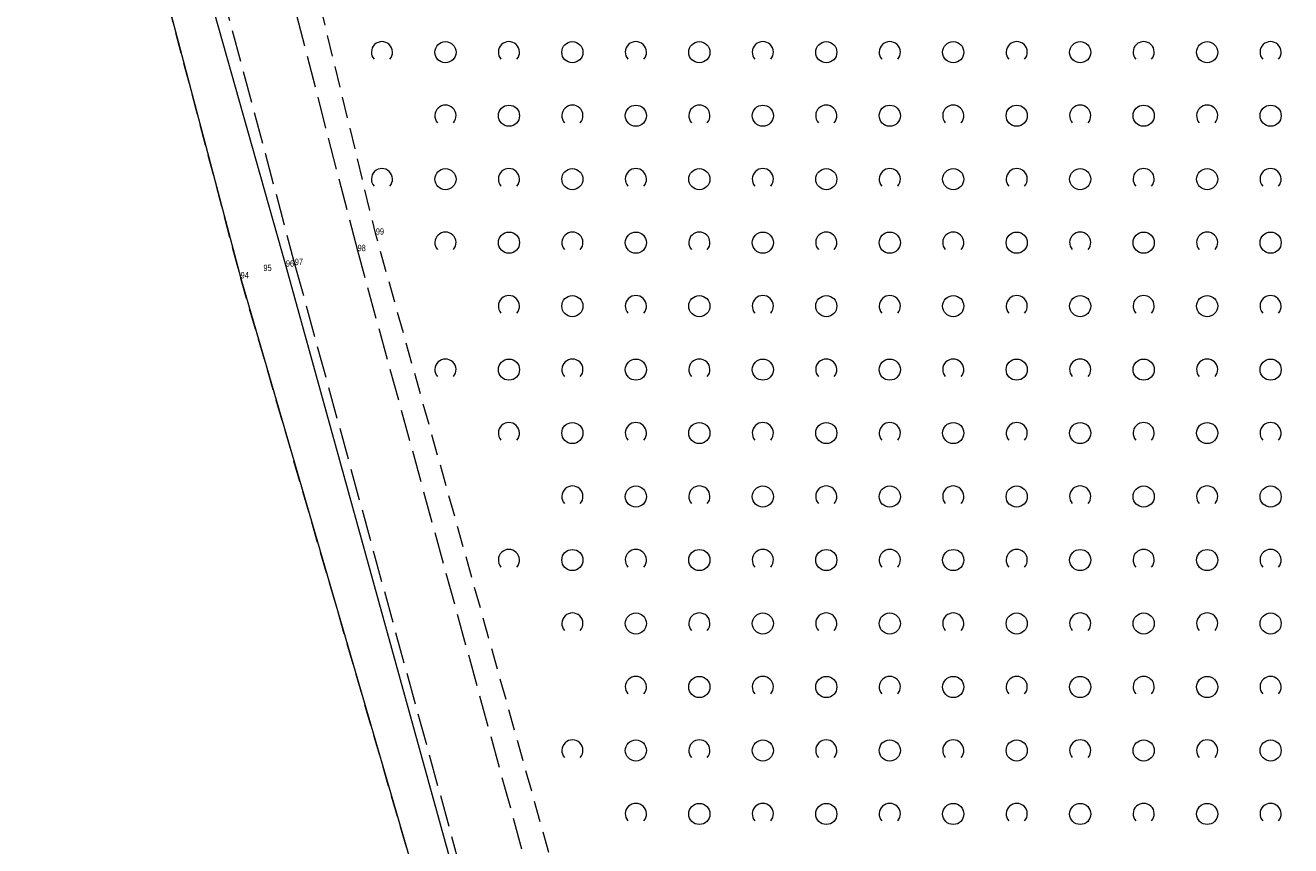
# Model space of a CAD drawing. Header units: metres. Extents: x 5550599 to 5555211, y 5707845 to 5713518.
# Tile 6 of 31: x 5555083 to 5555143, y 5708077 to 5708116. Entities that reach past the tile are written whole.
import ezdxf

# ---------------------------------------------------------------- set-up
doc = ezdxf.new("R2010")
doc.units = ezdxf.units.M
doc.header["$MEASUREMENT"] = 0
doc.linetypes.add('2 1', pattern=[3, 2, -1])
doc.linetypes.add('3 1', pattern=[4, 3, -1])
for name, color, linetype, lineweight in [('EGBADR_O - Numer porządkowy', 7, 'Continuous', 15), ('OTKJ - Jezdnia', 7, 'Continuous', 15), ('OTKR - Rów przydrożny', 7, 'Continuous', 15), ('OTZK - Zadrzewienie lub zakrzewienie', 7, 'Continuous', 15)]:
    doc.layers.add(name, color=color, linetype=linetype, lineweight=lineweight)
doc.styles.add('MapaZas', font='arial.ttf', dxfattribs={"width": 0.87, "height": 0.9})

# ---------------------------------------------------------------- blocks, each defined once
blk = doc.blocks.new('OTZK_326')
at = {"layer": 'OTZK - Zadrzewienie lub zakrzewienie', "color": 7, "linetype": 'Continuous', "lineweight": 18}
blk.add_circle((3, 0), 1, dxfattribs=at)
blk.add_arc((-3, 0), 1, 318.5904, 221.4096, dxfattribs=at)
blk = doc.blocks.new('OTZK_327')
at = {"layer": 'OTZK - Zadrzewienie lub zakrzewienie', "color": 7, "linetype": 'Continuous', "lineweight": 18}
blk.add_circle((3, 0), 1, dxfattribs=at)
blk.add_arc((-3, 0), 1, 318.5904, 221.4096, dxfattribs=at)
blk = doc.blocks.new('OTZK_328')
at = {"layer": 'OTZK - Zadrzewienie lub zakrzewienie', "color": 7, "linetype": 'Continuous', "lineweight": 18}
blk.add_circle((3, 0), 1, dxfattribs=at)
blk.add_arc((-3, 0), 1, 318.5904, 221.4096, dxfattribs=at)
blk = doc.blocks.new('OTZK_329')
at = {"layer": 'OTZK - Zadrzewienie lub zakrzewienie', "color": 7, "linetype": 'Continuous', "lineweight": 18}
blk.add_circle((3, 0), 1, dxfattribs=at)
blk.add_arc((-3, 0), 1, 318.5904, 221.4096, dxfattribs=at)
blk = doc.blocks.new('OTZK_330')
at = {"layer": 'OTZK - Zadrzewienie lub zakrzewienie', "color": 7, "linetype": 'Continuous', "lineweight": 18}
blk.add_circle((3, 0), 1, dxfattribs=at)
blk.add_arc((-3, 0), 1, 318.5904, 221.4096, dxfattribs=at)
blk = doc.blocks.new('OTZK_331')
at = {"layer": 'OTZK - Zadrzewienie lub zakrzewienie', "color": 7, "linetype": 'Continuous', "lineweight": 18}
blk.add_circle((3, 0), 1, dxfattribs=at)
blk.add_arc((-3, 0), 1, 318.5904, 221.4096, dxfattribs=at)
blk = doc.blocks.new('OTZK_335')
at = {"layer": 'OTZK - Zadrzewienie lub zakrzewienie', "color": 7, "linetype": 'Continuous', "lineweight": 18}
blk.add_circle((3, 0), 1, dxfattribs=at)
blk.add_arc((-3, 0), 1, 318.5904, 221.4096, dxfattribs=at)
blk = doc.blocks.new('OTZK_336')
at = {"layer": 'OTZK - Zadrzewienie lub zakrzewienie', "color": 7, "linetype": 'Continuous', "lineweight": 18}
blk.add_circle((3, 0), 1, dxfattribs=at)
blk.add_arc((-3, 0), 1, 318.5904, 221.4096, dxfattribs=at)
blk = doc.blocks.new('OTZK_337')
at = {"layer": 'OTZK - Zadrzewienie lub zakrzewienie', "color": 7, "linetype": 'Continuous', "lineweight": 18}
blk.add_circle((3, 0), 1, dxfattribs=at)
blk.add_arc((-3, 0), 1, 318.5904, 221.4096, dxfattribs=at)
blk = doc.blocks.new('OTZK_338')
at = {"layer": 'OTZK - Zadrzewienie lub zakrzewienie', "color": 7, "linetype": 'Continuous', "lineweight": 18}
blk.add_circle((3, 0), 1, dxfattribs=at)
blk.add_arc((-3, 0), 1, 318.5904, 221.4096, dxfattribs=at)
blk = doc.blocks.new('OTZK_339')
at = {"layer": 'OTZK - Zadrzewienie lub zakrzewienie', "color": 7, "linetype": 'Continuous', "lineweight": 18}
blk.add_circle((3, 0), 1, dxfattribs=at)
blk.add_arc((-3, 0), 1, 318.5904, 221.4096, dxfattribs=at)
blk = doc.blocks.new('OTZK_340')
at = {"layer": 'OTZK - Zadrzewienie lub zakrzewienie', "color": 7, "linetype": 'Continuous', "lineweight": 18}
blk.add_circle((3, 0), 1, dxfattribs=at)
blk.add_arc((-3, 0), 1, 318.5904, 221.4096, dxfattribs=at)
blk = doc.blocks.new('OTZK_344')
at = {"layer": 'OTZK - Zadrzewienie lub zakrzewienie', "color": 7, "linetype": 'Continuous', "lineweight": 18}
blk.add_circle((3, 0), 1, dxfattribs=at)
blk.add_arc((-3, 0), 1, 318.5904, 221.4096, dxfattribs=at)
blk = doc.blocks.new('OTZK_345')
at = {"layer": 'OTZK - Zadrzewienie lub zakrzewienie', "color": 7, "linetype": 'Continuous', "lineweight": 18}
blk.add_circle((3, 0), 1, dxfattribs=at)
blk.add_arc((-3, 0), 1, 318.5904, 221.4096, dxfattribs=at)
blk = doc.blocks.new('OTZK_346')
at = {"layer": 'OTZK - Zadrzewienie lub zakrzewienie', "color": 7, "linetype": 'Continuous', "lineweight": 18}
blk.add_circle((3, 0), 1, dxfattribs=at)
blk.add_arc((-3, 0), 1, 318.5904, 221.4096, dxfattribs=at)
blk = doc.blocks.new('OTZK_347')
at = {"layer": 'OTZK - Zadrzewienie lub zakrzewienie', "color": 7, "linetype": 'Continuous', "lineweight": 18}
blk.add_circle((3, 0), 1, dxfattribs=at)
blk.add_arc((-3, 0), 1, 318.5904, 221.4096, dxfattribs=at)
blk = doc.blocks.new('OTZK_348')
at = {"layer": 'OTZK - Zadrzewienie lub zakrzewienie', "color": 7, "linetype": 'Continuous', "lineweight": 18}
blk.add_circle((3, 0), 1, dxfattribs=at)
blk.add_arc((-3, 0), 1, 318.5904, 221.4096, dxfattribs=at)
blk = doc.blocks.new('OTZK_349')
at = {"layer": 'OTZK - Zadrzewienie lub zakrzewienie', "color": 7, "linetype": 'Continuous', "lineweight": 18}
blk.add_circle((3, 0), 1, dxfattribs=at)
blk.add_arc((-3, 0), 1, 318.5904, 221.4096, dxfattribs=at)
blk = doc.blocks.new('OTZK_353')
at = {"layer": 'OTZK - Zadrzewienie lub zakrzewienie', "color": 7, "linetype": 'Continuous', "lineweight": 18}
blk.add_circle((3, 0), 1, dxfattribs=at)
blk.add_arc((-3, 0), 1, 318.5904, 221.4096, dxfattribs=at)
blk = doc.blocks.new('OTZK_354')
at = {"layer": 'OTZK - Zadrzewienie lub zakrzewienie', "color": 7, "linetype": 'Continuous', "lineweight": 18}
blk.add_circle((3, 0), 1, dxfattribs=at)
blk.add_arc((-3, 0), 1, 318.5904, 221.4096, dxfattribs=at)
blk = doc.blocks.new('OTZK_355')
at = {"layer": 'OTZK - Zadrzewienie lub zakrzewienie', "color": 7, "linetype": 'Continuous', "lineweight": 18}
blk.add_circle((3, 0), 1, dxfattribs=at)
blk.add_arc((-3, 0), 1, 318.5904, 221.4096, dxfattribs=at)
blk = doc.blocks.new('OTZK_356')
at = {"layer": 'OTZK - Zadrzewienie lub zakrzewienie', "color": 7, "linetype": 'Continuous', "lineweight": 18}
blk.add_circle((3, 0), 1, dxfattribs=at)
blk.add_arc((-3, 0), 1, 318.5904, 221.4096, dxfattribs=at)
blk = doc.blocks.new('OTZK_357')
at = {"layer": 'OTZK - Zadrzewienie lub zakrzewienie', "color": 7, "linetype": 'Continuous', "lineweight": 18}
blk.add_circle((3, 0), 1, dxfattribs=at)
blk.add_arc((-3, 0), 1, 318.5904, 221.4096, dxfattribs=at)
blk = doc.blocks.new('OTZK_358')
at = {"layer": 'OTZK - Zadrzewienie lub zakrzewienie', "color": 7, "linetype": 'Continuous', "lineweight": 18}
blk.add_circle((3, 0), 1, dxfattribs=at)
blk.add_arc((-3, 0), 1, 318.5904, 221.4096, dxfattribs=at)
blk = doc.blocks.new('OTZK_362')
at = {"layer": 'OTZK - Zadrzewienie lub zakrzewienie', "color": 7, "linetype": 'Continuous', "lineweight": 18}
blk.add_circle((3, 0), 1, dxfattribs=at)
blk.add_arc((-3, 0), 1, 318.5904, 221.4096, dxfattribs=at)
blk = doc.blocks.new('OTZK_363')
at = {"layer": 'OTZK - Zadrzewienie lub zakrzewienie', "color": 7, "linetype": 'Continuous', "lineweight": 18}
blk.add_circle((3, 0), 1, dxfattribs=at)
blk.add_arc((-3, 0), 1, 318.5904, 221.4096, dxfattribs=at)
blk = doc.blocks.new('OTZK_364')
at = {"layer": 'OTZK - Zadrzewienie lub zakrzewienie', "color": 7, "linetype": 'Continuous', "lineweight": 18}
blk.add_circle((3, 0), 1, dxfattribs=at)
blk.add_arc((-3, 0), 1, 318.5904, 221.4096, dxfattribs=at)
blk = doc.blocks.new('OTZK_365')
at = {"layer": 'OTZK - Zadrzewienie lub zakrzewienie', "color": 7, "linetype": 'Continuous', "lineweight": 18}
blk.add_circle((3, 0), 1, dxfattribs=at)
blk.add_arc((-3, 0), 1, 318.5904, 221.4096, dxfattribs=at)
blk = doc.blocks.new('OTZK_366')
at = {"layer": 'OTZK - Zadrzewienie lub zakrzewienie', "color": 7, "linetype": 'Continuous', "lineweight": 18}
blk.add_circle((3, 0), 1, dxfattribs=at)
blk.add_arc((-3, 0), 1, 318.5904, 221.4096, dxfattribs=at)
blk = doc.blocks.new('OTZK_367')
at = {"layer": 'OTZK - Zadrzewienie lub zakrzewienie', "color": 7, "linetype": 'Continuous', "lineweight": 18}
blk.add_circle((3, 0), 1, dxfattribs=at)
blk.add_arc((-3, 0), 1, 318.5904, 221.4096, dxfattribs=at)
blk = doc.blocks.new('OTZK_368')
at = {"layer": 'OTZK - Zadrzewienie lub zakrzewienie', "color": 7, "linetype": 'Continuous', "lineweight": 18}
blk.add_circle((3, 0), 1, dxfattribs=at)
blk.add_arc((-3, 0), 1, 318.5904, 221.4096, dxfattribs=at)
blk = doc.blocks.new('OTZK_372')
at = {"layer": 'OTZK - Zadrzewienie lub zakrzewienie', "color": 7, "linetype": 'Continuous', "lineweight": 18}
blk.add_circle((3, 0), 1, dxfattribs=at)
blk.add_arc((-3, 0), 1, 318.5904, 221.4096, dxfattribs=at)
blk = doc.blocks.new('OTZK_373')
at = {"layer": 'OTZK - Zadrzewienie lub zakrzewienie', "color": 7, "linetype": 'Continuous', "lineweight": 18}
blk.add_circle((3, 0), 1, dxfattribs=at)
blk.add_arc((-3, 0), 1, 318.5904, 221.4096, dxfattribs=at)
blk = doc.blocks.new('OTZK_374')
at = {"layer": 'OTZK - Zadrzewienie lub zakrzewienie', "color": 7, "linetype": 'Continuous', "lineweight": 18}
blk.add_circle((3, 0), 1, dxfattribs=at)
blk.add_arc((-3, 0), 1, 318.5904, 221.4096, dxfattribs=at)
blk = doc.blocks.new('OTZK_375')
at = {"layer": 'OTZK - Zadrzewienie lub zakrzewienie', "color": 7, "linetype": 'Continuous', "lineweight": 18}
blk.add_circle((3, 0), 1, dxfattribs=at)
blk.add_arc((-3, 0), 1, 318.5904, 221.4096, dxfattribs=at)
blk = doc.blocks.new('OTZK_376')
at = {"layer": 'OTZK - Zadrzewienie lub zakrzewienie', "color": 7, "linetype": 'Continuous', "lineweight": 18}
blk.add_circle((3, 0), 1, dxfattribs=at)
blk.add_arc((-3, 0), 1, 318.5904, 221.4096, dxfattribs=at)
blk = doc.blocks.new('OTZK_377')
at = {"layer": 'OTZK - Zadrzewienie lub zakrzewienie', "color": 7, "linetype": 'Continuous', "lineweight": 18}
blk.add_circle((3, 0), 1, dxfattribs=at)
blk.add_arc((-3, 0), 1, 318.5904, 221.4096, dxfattribs=at)
blk = doc.blocks.new('OTZK_381')
at = {"layer": 'OTZK - Zadrzewienie lub zakrzewienie', "color": 7, "linetype": 'Continuous', "lineweight": 18}
blk.add_circle((3, 0), 1, dxfattribs=at)
blk.add_arc((-3, 0), 1, 318.5904, 221.4096, dxfattribs=at)
blk = doc.blocks.new('OTZK_382')
at = {"layer": 'OTZK - Zadrzewienie lub zakrzewienie', "color": 7, "linetype": 'Continuous', "lineweight": 18}
blk.add_circle((3, 0), 1, dxfattribs=at)
blk.add_arc((-3, 0), 1, 318.5904, 221.4096, dxfattribs=at)
blk = doc.blocks.new('OTZK_383')
at = {"layer": 'OTZK - Zadrzewienie lub zakrzewienie', "color": 7, "linetype": 'Continuous', "lineweight": 18}
blk.add_circle((3, 0), 1, dxfattribs=at)
blk.add_arc((-3, 0), 1, 318.5904, 221.4096, dxfattribs=at)
blk = doc.blocks.new('OTZK_384')
at = {"layer": 'OTZK - Zadrzewienie lub zakrzewienie', "color": 7, "linetype": 'Continuous', "lineweight": 18}
blk.add_circle((3, 0), 1, dxfattribs=at)
blk.add_arc((-3, 0), 1, 318.5904, 221.4096, dxfattribs=at)
blk = doc.blocks.new('OTZK_385')
at = {"layer": 'OTZK - Zadrzewienie lub zakrzewienie', "color": 7, "linetype": 'Continuous', "lineweight": 18}
blk.add_circle((3, 0), 1, dxfattribs=at)
blk.add_arc((-3, 0), 1, 318.5904, 221.4096, dxfattribs=at)
blk = doc.blocks.new('OTZK_386')
at = {"layer": 'OTZK - Zadrzewienie lub zakrzewienie', "color": 7, "linetype": 'Continuous', "lineweight": 18}
blk.add_circle((3, 0), 1, dxfattribs=at)
blk.add_arc((-3, 0), 1, 318.5904, 221.4096, dxfattribs=at)
blk = doc.blocks.new('OTZK_387')
at = {"layer": 'OTZK - Zadrzewienie lub zakrzewienie', "color": 7, "linetype": 'Continuous', "lineweight": 18}
blk.add_circle((3, 0), 1, dxfattribs=at)
blk.add_arc((-3, 0), 1, 318.5904, 221.4096, dxfattribs=at)
blk = doc.blocks.new('OTZK_391')
at = {"layer": 'OTZK - Zadrzewienie lub zakrzewienie', "color": 7, "linetype": 'Continuous', "lineweight": 18}
blk.add_circle((3, 0), 1, dxfattribs=at)
blk.add_arc((-3, 0), 1, 318.5904, 221.4096, dxfattribs=at)
blk = doc.blocks.new('OTZK_392')
at = {"layer": 'OTZK - Zadrzewienie lub zakrzewienie', "color": 7, "linetype": 'Continuous', "lineweight": 18}
blk.add_circle((3, 0), 1, dxfattribs=at)
blk.add_arc((-3, 0), 1, 318.5904, 221.4096, dxfattribs=at)
blk = doc.blocks.new('OTZK_393')
at = {"layer": 'OTZK - Zadrzewienie lub zakrzewienie', "color": 7, "linetype": 'Continuous', "lineweight": 18}
blk.add_circle((3, 0), 1, dxfattribs=at)
blk.add_arc((-3, 0), 1, 318.5904, 221.4096, dxfattribs=at)
blk = doc.blocks.new('OTZK_394')
at = {"layer": 'OTZK - Zadrzewienie lub zakrzewienie', "color": 7, "linetype": 'Continuous', "lineweight": 18}
blk.add_circle((3, 0), 1, dxfattribs=at)
blk.add_arc((-3, 0), 1, 318.5904, 221.4096, dxfattribs=at)
blk = doc.blocks.new('OTZK_395')
at = {"layer": 'OTZK - Zadrzewienie lub zakrzewienie', "color": 7, "linetype": 'Continuous', "lineweight": 18}
blk.add_circle((3, 0), 1, dxfattribs=at)
blk.add_arc((-3, 0), 1, 318.5904, 221.4096, dxfattribs=at)
blk = doc.blocks.new('OTZK_396')
at = {"layer": 'OTZK - Zadrzewienie lub zakrzewienie', "color": 7, "linetype": 'Continuous', "lineweight": 18}
blk.add_circle((3, 0), 1, dxfattribs=at)
blk.add_arc((-3, 0), 1, 318.5904, 221.4096, dxfattribs=at)
blk = doc.blocks.new('OTZK_397')
at = {"layer": 'OTZK - Zadrzewienie lub zakrzewienie', "color": 7, "linetype": 'Continuous', "lineweight": 18}
blk.add_circle((3, 0), 1, dxfattribs=at)
blk.add_arc((-3, 0), 1, 318.5904, 221.4096, dxfattribs=at)
blk = doc.blocks.new('OTZK_401')
at = {"layer": 'OTZK - Zadrzewienie lub zakrzewienie', "color": 7, "linetype": 'Continuous', "lineweight": 18}
blk.add_circle((3, 0), 1, dxfattribs=at)
blk.add_arc((-3, 0), 1, 318.5904, 221.4096, dxfattribs=at)
blk = doc.blocks.new('OTZK_402')
at = {"layer": 'OTZK - Zadrzewienie lub zakrzewienie', "color": 7, "linetype": 'Continuous', "lineweight": 18}
blk.add_circle((3, 0), 1, dxfattribs=at)
blk.add_arc((-3, 0), 1, 318.5904, 221.4096, dxfattribs=at)
blk = doc.blocks.new('OTZK_403')
at = {"layer": 'OTZK - Zadrzewienie lub zakrzewienie', "color": 7, "linetype": 'Continuous', "lineweight": 18}
blk.add_circle((3, 0), 1, dxfattribs=at)
blk.add_arc((-3, 0), 1, 318.5904, 221.4096, dxfattribs=at)
blk = doc.blocks.new('OTZK_404')
at = {"layer": 'OTZK - Zadrzewienie lub zakrzewienie', "color": 7, "linetype": 'Continuous', "lineweight": 18}
blk.add_circle((3, 0), 1, dxfattribs=at)
blk.add_arc((-3, 0), 1, 318.5904, 221.4096, dxfattribs=at)
blk = doc.blocks.new('OTZK_405')
at = {"layer": 'OTZK - Zadrzewienie lub zakrzewienie', "color": 7, "linetype": 'Continuous', "lineweight": 18}
blk.add_circle((3, 0), 1, dxfattribs=at)
blk.add_arc((-3, 0), 1, 318.5904, 221.4096, dxfattribs=at)
blk = doc.blocks.new('OTZK_406')
at = {"layer": 'OTZK - Zadrzewienie lub zakrzewienie', "color": 7, "linetype": 'Continuous', "lineweight": 18}
blk.add_circle((3, 0), 1, dxfattribs=at)
blk.add_arc((-3, 0), 1, 318.5904, 221.4096, dxfattribs=at)
blk = doc.blocks.new('OTZK_407')
at = {"layer": 'OTZK - Zadrzewienie lub zakrzewienie', "color": 7, "linetype": 'Continuous', "lineweight": 18}
blk.add_circle((3, 0), 1, dxfattribs=at)
blk.add_arc((-3, 0), 1, 318.5904, 221.4096, dxfattribs=at)
blk = doc.blocks.new('OTZK_411')
at = {"layer": 'OTZK - Zadrzewienie lub zakrzewienie', "color": 7, "linetype": 'Continuous', "lineweight": 18}
blk.add_circle((3, 0), 1, dxfattribs=at)
blk.add_arc((-3, 0), 1, 318.5904, 221.4096, dxfattribs=at)
blk = doc.blocks.new('OTZK_412')
at = {"layer": 'OTZK - Zadrzewienie lub zakrzewienie', "color": 7, "linetype": 'Continuous', "lineweight": 18}
blk.add_circle((3, 0), 1, dxfattribs=at)
blk.add_arc((-3, 0), 1, 318.5904, 221.4096, dxfattribs=at)
blk = doc.blocks.new('OTZK_413')
at = {"layer": 'OTZK - Zadrzewienie lub zakrzewienie', "color": 7, "linetype": 'Continuous', "lineweight": 18}
blk.add_circle((3, 0), 1, dxfattribs=at)
blk.add_arc((-3, 0), 1, 318.5904, 221.4096, dxfattribs=at)
blk = doc.blocks.new('OTZK_414')
at = {"layer": 'OTZK - Zadrzewienie lub zakrzewienie', "color": 7, "linetype": 'Continuous', "lineweight": 18}
blk.add_circle((3, 0), 1, dxfattribs=at)
blk.add_arc((-3, 0), 1, 318.5904, 221.4096, dxfattribs=at)
blk = doc.blocks.new('OTZK_415')
at = {"layer": 'OTZK - Zadrzewienie lub zakrzewienie', "color": 7, "linetype": 'Continuous', "lineweight": 18}
blk.add_circle((3, 0), 1, dxfattribs=at)
blk.add_arc((-3, 0), 1, 318.5904, 221.4096, dxfattribs=at)
blk = doc.blocks.new('OTZK_416')
at = {"layer": 'OTZK - Zadrzewienie lub zakrzewienie', "color": 7, "linetype": 'Continuous', "lineweight": 18}
blk.add_circle((3, 0), 1, dxfattribs=at)
blk.add_arc((-3, 0), 1, 318.5904, 221.4096, dxfattribs=at)
blk = doc.blocks.new('OTZK_417')
at = {"layer": 'OTZK - Zadrzewienie lub zakrzewienie', "color": 7, "linetype": 'Continuous', "lineweight": 18}
blk.add_circle((3, 0), 1, dxfattribs=at)
blk.add_arc((-3, 0), 1, 318.5904, 221.4096, dxfattribs=at)
blk = doc.blocks.new('OTZK_421')
at = {"layer": 'OTZK - Zadrzewienie lub zakrzewienie', "color": 7, "linetype": 'Continuous', "lineweight": 18}
blk.add_circle((3, 0), 1, dxfattribs=at)
blk.add_arc((-3, 0), 1, 318.5904, 221.4096, dxfattribs=at)
blk = doc.blocks.new('OTZK_422')
at = {"layer": 'OTZK - Zadrzewienie lub zakrzewienie', "color": 7, "linetype": 'Continuous', "lineweight": 18}
blk.add_circle((3, 0), 1, dxfattribs=at)
blk.add_arc((-3, 0), 1, 318.5904, 221.4096, dxfattribs=at)
blk = doc.blocks.new('OTZK_423')
at = {"layer": 'OTZK - Zadrzewienie lub zakrzewienie', "color": 7, "linetype": 'Continuous', "lineweight": 18}
blk.add_circle((3, 0), 1, dxfattribs=at)
blk.add_arc((-3, 0), 1, 318.5904, 221.4096, dxfattribs=at)
blk = doc.blocks.new('OTZK_424')
at = {"layer": 'OTZK - Zadrzewienie lub zakrzewienie', "color": 7, "linetype": 'Continuous', "lineweight": 18}
blk.add_circle((3, 0), 1, dxfattribs=at)
blk.add_arc((-3, 0), 1, 318.5904, 221.4096, dxfattribs=at)
blk = doc.blocks.new('OTZK_425')
at = {"layer": 'OTZK - Zadrzewienie lub zakrzewienie', "color": 7, "linetype": 'Continuous', "lineweight": 18}
blk.add_circle((3, 0), 1, dxfattribs=at)
blk.add_arc((-3, 0), 1, 318.5904, 221.4096, dxfattribs=at)
blk = doc.blocks.new('OTZK_426')
at = {"layer": 'OTZK - Zadrzewienie lub zakrzewienie', "color": 7, "linetype": 'Continuous', "lineweight": 18}
blk.add_circle((3, 0), 1, dxfattribs=at)
blk.add_arc((-3, 0), 1, 318.5904, 221.4096, dxfattribs=at)
blk = doc.blocks.new('OTZK_427')
at = {"layer": 'OTZK - Zadrzewienie lub zakrzewienie', "color": 7, "linetype": 'Continuous', "lineweight": 18}
blk.add_circle((3, 0), 1, dxfattribs=at)
blk.add_arc((-3, 0), 1, 318.5904, 221.4096, dxfattribs=at)
blk = doc.blocks.new('OTZK_428')
at = {"layer": 'OTZK - Zadrzewienie lub zakrzewienie', "color": 7, "linetype": 'Continuous', "lineweight": 18}
blk.add_circle((3, 0), 1, dxfattribs=at)
blk.add_arc((-3, 0), 1, 318.5904, 221.4096, dxfattribs=at)
blk = doc.blocks.new('OTZK_432')
at = {"layer": 'OTZK - Zadrzewienie lub zakrzewienie', "color": 7, "linetype": 'Continuous', "lineweight": 18}
blk.add_circle((3, 0), 1, dxfattribs=at)
blk.add_arc((-3, 0), 1, 318.5904, 221.4096, dxfattribs=at)
blk = doc.blocks.new('OTZK_433')
at = {"layer": 'OTZK - Zadrzewienie lub zakrzewienie', "color": 7, "linetype": 'Continuous', "lineweight": 18}
blk.add_circle((3, 0), 1, dxfattribs=at)
blk.add_arc((-3, 0), 1, 318.5904, 221.4096, dxfattribs=at)
blk = doc.blocks.new('OTZK_434')
at = {"layer": 'OTZK - Zadrzewienie lub zakrzewienie', "color": 7, "linetype": 'Continuous', "lineweight": 18}
blk.add_circle((3, 0), 1, dxfattribs=at)
blk.add_arc((-3, 0), 1, 318.5904, 221.4096, dxfattribs=at)
blk = doc.blocks.new('OTZK_435')
at = {"layer": 'OTZK - Zadrzewienie lub zakrzewienie', "color": 7, "linetype": 'Continuous', "lineweight": 18}
blk.add_circle((3, 0), 1, dxfattribs=at)
blk.add_arc((-3, 0), 1, 318.5904, 221.4096, dxfattribs=at)
blk = doc.blocks.new('OTZK_436')
at = {"layer": 'OTZK - Zadrzewienie lub zakrzewienie', "color": 7, "linetype": 'Continuous', "lineweight": 18}
blk.add_circle((3, 0), 1, dxfattribs=at)
blk.add_arc((-3, 0), 1, 318.5904, 221.4096, dxfattribs=at)
blk = doc.blocks.new('OTZK_437')
at = {"layer": 'OTZK - Zadrzewienie lub zakrzewienie', "color": 7, "linetype": 'Continuous', "lineweight": 18}
blk.add_circle((3, 0), 1, dxfattribs=at)
blk.add_arc((-3, 0), 1, 318.5904, 221.4096, dxfattribs=at)
blk = doc.blocks.new('OTZK_438')
at = {"layer": 'OTZK - Zadrzewienie lub zakrzewienie', "color": 7, "linetype": 'Continuous', "lineweight": 18}
blk.add_circle((3, 0), 1, dxfattribs=at)
blk.add_arc((-3, 0), 1, 318.5904, 221.4096, dxfattribs=at)
blk = doc.blocks.new('OTZK_442')
at = {"layer": 'OTZK - Zadrzewienie lub zakrzewienie', "color": 7, "linetype": 'Continuous', "lineweight": 18}
blk.add_circle((3, 0), 1, dxfattribs=at)
blk.add_arc((-3, 0), 1, 318.5904, 221.4096, dxfattribs=at)
blk = doc.blocks.new('OTZK_443')
at = {"layer": 'OTZK - Zadrzewienie lub zakrzewienie', "color": 7, "linetype": 'Continuous', "lineweight": 18}
blk.add_circle((3, 0), 1, dxfattribs=at)
blk.add_arc((-3, 0), 1, 318.5904, 221.4096, dxfattribs=at)
blk = doc.blocks.new('OTZK_444')
at = {"layer": 'OTZK - Zadrzewienie lub zakrzewienie', "color": 7, "linetype": 'Continuous', "lineweight": 18}
blk.add_circle((3, 0), 1, dxfattribs=at)
blk.add_arc((-3, 0), 1, 318.5904, 221.4096, dxfattribs=at)
blk = doc.blocks.new('OTZK_445')
at = {"layer": 'OTZK - Zadrzewienie lub zakrzewienie', "color": 7, "linetype": 'Continuous', "lineweight": 18}
blk.add_circle((3, 0), 1, dxfattribs=at)
blk.add_arc((-3, 0), 1, 318.5904, 221.4096, dxfattribs=at)
blk = doc.blocks.new('OTZK_446')
at = {"layer": 'OTZK - Zadrzewienie lub zakrzewienie', "color": 7, "linetype": 'Continuous', "lineweight": 18}
blk.add_circle((3, 0), 1, dxfattribs=at)
blk.add_arc((-3, 0), 1, 318.5904, 221.4096, dxfattribs=at)
blk = doc.blocks.new('OTZK_447')
at = {"layer": 'OTZK - Zadrzewienie lub zakrzewienie', "color": 7, "linetype": 'Continuous', "lineweight": 18}
blk.add_circle((3, 0), 1, dxfattribs=at)
blk.add_arc((-3, 0), 1, 318.5904, 221.4096, dxfattribs=at)
blk = doc.blocks.new('OTZK_448')
at = {"layer": 'OTZK - Zadrzewienie lub zakrzewienie', "color": 7, "linetype": 'Continuous', "lineweight": 18}
blk.add_circle((3, 0), 1, dxfattribs=at)
blk.add_arc((-3, 0), 1, 318.5904, 221.4096, dxfattribs=at)
blk = doc.blocks.new('OTZK_449')
at = {"layer": 'OTZK - Zadrzewienie lub zakrzewienie', "color": 7, "linetype": 'Continuous', "lineweight": 18}
blk.add_circle((3, 0), 1, dxfattribs=at)
blk.add_arc((-3, 0), 1, 318.5904, 221.4096, dxfattribs=at)
blk = doc.blocks.new('*U92')
at = {"layer": 'OTZK - Zadrzewienie lub zakrzewienie', "color": 7, "linetype": 'Continuous', "lineweight": 18, "xscale": 0.5, "yscale": 0.5, "zscale": 0.5}
for name, p in [('OTZK_442', (-15, -93)), ('OTZK_443', (-9, -93)), ('OTZK_444', (-3, -93)), ('OTZK_445', (3, -93)), ('OTZK_446', (9, -93)), ('OTZK_447', (15, -93)), ('OTZK_448', (21, -93)), ('OTZK_449', (27, -93)), ('OTZK_432', (-12, -96)), ('OTZK_433', (-6, -96)), ('OTZK_434', (0, -96)), ('OTZK_435', (6, -96)), ('OTZK_436', (12, -96)), ('OTZK_437', (18, -96)), ('OTZK_438', (24, -96)), ('OTZK_421', (-15, -99)), ('OTZK_422', (-9, -99)), ('OTZK_423', (-3, -99)), ('OTZK_424', (3, -99)), ('OTZK_425', (9, -99)), ('OTZK_426', (15, -99)), ('OTZK_427', (21, -99)), ('OTZK_428', (27, -99)), ('OTZK_411', (-12, -102)), ('OTZK_412', (-6, -102)), ('OTZK_413', (0, -102)), ('OTZK_414', (6, -102)), ('OTZK_415', (12, -102)), ('OTZK_416', (18, -102)), ('OTZK_417', (24, -102)), ('OTZK_401', (-9, -105)), ('OTZK_402', (-3, -105)), ('OTZK_403', (3, -105)), ('OTZK_404', (9, -105)), ('OTZK_405', (15, -105)), ('OTZK_406', (21, -105)), ('OTZK_407', (27, -105)), ('OTZK_391', (-12, -108)), ('OTZK_392', (-6, -108)), ('OTZK_393', (0, -108)), ('OTZK_394', (6, -108)), ('OTZK_395', (12, -108)), ('OTZK_396', (18, -108)), ('OTZK_397', (24, -108)), ('OTZK_381', (-9, -111)), ('OTZK_382', (-3, -111)), ('OTZK_383', (3, -111)), ('OTZK_384', (9, -111)), ('OTZK_385', (15, -111)), ('OTZK_386', (21, -111)), ('OTZK_387', (27, -111)), ('OTZK_372', (-6, -114)), ('OTZK_373', (0, -114)), ('OTZK_374', (6, -114)), ('OTZK_375', (12, -114)), ('OTZK_376', (18, -114)), ('OTZK_377', (24, -114)), ('OTZK_362', (-9, -117)), ('OTZK_363', (-3, -117)), ('OTZK_364', (3, -117)), ('OTZK_365', (9, -117)), ('OTZK_366', (15, -117)), ('OTZK_367', (21, -117)), ('OTZK_368', (27, -117)), ('OTZK_353', (-6, -120)), ('OTZK_354', (0, -120)), ('OTZK_355', (6, -120)), ('OTZK_356', (12, -120)), ('OTZK_357', (18, -120)), ('OTZK_358', (24, -120)), ('OTZK_344', (-3, -123)), ('OTZK_345', (3, -123)), ('OTZK_346', (9, -123)), ('OTZK_347', (15, -123)), ('OTZK_348', (21, -123)), ('OTZK_349', (27, -123)), ('OTZK_335', (-6, -126)), ('OTZK_336', (0, -126)), ('OTZK_337', (6, -126)), ('OTZK_338', (12, -126)), ('OTZK_339', (18, -126)), ('OTZK_340', (24, -126)), ('OTZK_326', (-3, -129)), ('OTZK_327', (3, -129)), ('OTZK_328', (9, -129)), ('OTZK_329', (15, -129)), ('OTZK_330', (21, -129)), ('OTZK_331', (27, -129))]:
    blk.add_blockref(name, p, dxfattribs=at)

msp = doc.modelspace()

# ---------------------------------------------------------------- linework, layer by layer
at = {"layer": 'OTKJ - Jezdnia', "color": 7, "linetype": '3 1', "lineweight": 18, "ltscale": 0.5}
for p, q in [((5555099.166, 5708105.319), (5555093.346, 5708127.861)), ((5555090.142, 5708127.326), (5555096.199, 5708104.654)), ((5555108.512, 5708071.265), (5555099.166, 5708105.319)), ((5555096.199, 5708104.654), (5555105.515, 5708070.658))]:
    msp.add_line(p, q, dxfattribs=at)
at = {"layer": 'OTKR - Rów przydrożny', "color": 7, "linetype": 'Continuous', "lineweight": 18}
for p, q in [((5555087.465, 5708127.381), (5555093.639, 5708104.024)), ((5555095.778, 5708104.586), (5555089.386, 5708127.271)), ((5555105.182, 5708070.6), (5555095.778, 5708104.586)), ((5555093.639, 5708104.024), (5555103.494, 5708070.179))]:
    msp.add_line(p, q, dxfattribs=at)
at = {"layer": 'OTZK - Zadrzewienie lub zakrzewienie', "color": 7, "linetype": '2 1', "lineweight": 18, "ltscale": 0.5, "flags": 128}
for points in [[(5555173.837, 5707902.455), (5555164.29, 5707905.73), (5555159.091, 5707908.622), (5555155.541, 5707916.447), (5555151.685, 5707925.632), (5555145.765, 5707948.51), (5555137.31, 5707978.181), (5555127.744, 5708009.368), (5555118.953, 5708040.362), (5555109.685, 5708071.578), (5555100.023, 5708106.093), (5555094.674, 5708128.148), (5555091.27, 5708148.168), (5555090.03, 5708177.29), (5555091.77, 5708204.35), (5555101.03, 5708267.58), (5555104.68, 5708296.81), (5555108.29, 5708322.42), (5555111.36, 5708349.97), (5555116.59, 5708391.48), (5555123.17, 5708449.5), (5555128.57, 5708491.13), (5555130.5, 5708498.15), (5555132.5, 5708503.99), (5555136.11, 5708509.33), (5555145.33, 5708512.87)], [(5555137.329, 5707920.551), (5555142.345, 5707930.305), (5555139.515, 5707947.104), (5555130.79, 5707976.163), (5555121.635, 5708007.483), (5555112.451, 5708038.575), (5555103.494, 5708070.179), (5555093.639, 5708104.024), (5555087.465, 5708127.381), (5555083.455, 5708148.479)]]:
    msp.add_lwpolyline(points, dxfattribs=at)

# ---------------------------------------------------------------- block references
at = {"layer": 'OTZK - Zadrzewienie lub zakrzewienie', "color": 7, "linetype": 'Continuous', "lineweight": 18}
msp.add_blockref('*U92', (5555116.812, 5708207.712), dxfattribs=at)

# ---------------------------------------------------------------- texts
at = {"layer": 'EGBADR_O - Numer porządkowy', "color": 5, "linetype": 'Continuous', "lineweight": 18, "style": 'MapaZas', "width": 0.8}
for s, p in [('99', (5555100.02, 5708106.09)), ('98', (5555099.16, 5708105.31)), ('96', (5555095.77, 5708104.58)), ('97', (5555096.19, 5708104.65)), ('94', (5555093.63, 5708104.02)), ('95', (5555094.71, 5708104.37))]:
    msp.add_text(s, height=0.3, dxfattribs=at).set_placement(p)

doc.saveas('drawing.dxf')
